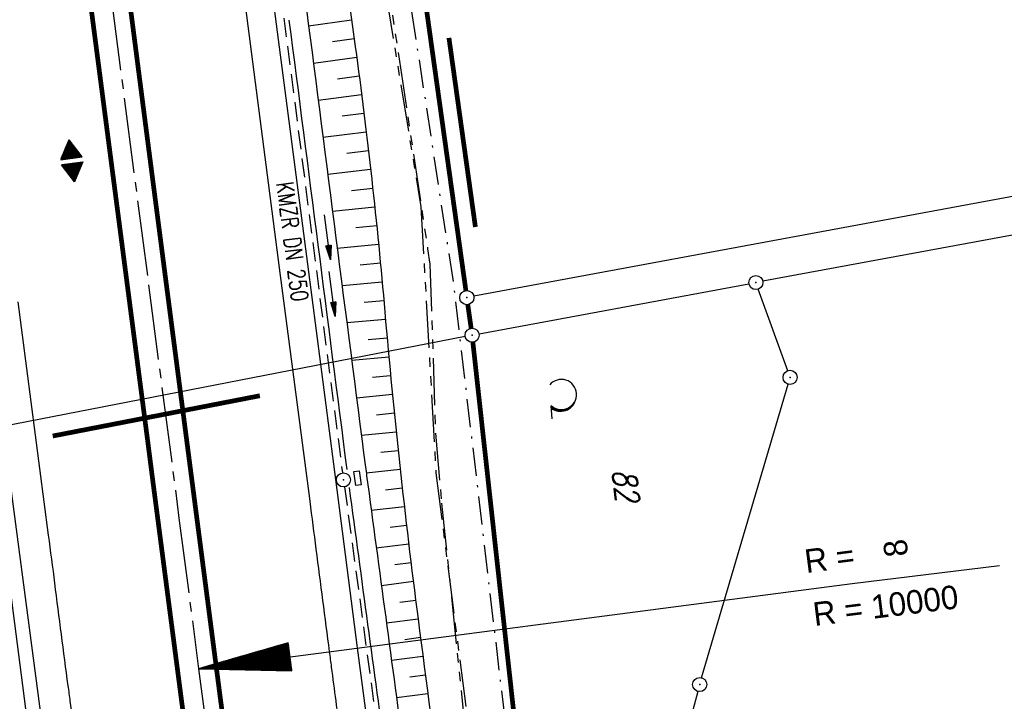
# Model space of a CAD drawing. Extents: x 446224 to 446791, y 446199 to 447379.
# Tile 47 of 113: x 446484 to 446588, y 446807 to 446879. Entities that reach past the tile are written whole.
import ezdxf
from ezdxf.enums import TextEntityAlignment as Align

# ---------------------------------------------------------------- set-up
doc = ezdxf.new("R2010")
doc.units = 0
doc.header["$LTSCALE"] = 2
doc.header["$MEASUREMENT"] = 0
for name, pattern in [('ACHSE', [5.5, 4, -0.5, 0.5, -0.5]), ('AUSGEZOGEN', [0]), ('BAB-FM2', [2.6, 1.5, -0.5, 0.1, -0.5]), ('GEMARKBAB', [3.7, 2, -0.5, 0.1, -0.5, 0.1, -0.5]), ('GESTRICH-X2', [1.5, 1, -0.5]), ('PHANTOMX2', [5, 2.5, -0.5, 0.5, -0.5, 0.5, -0.5])]:
    doc.linetypes.add(name, pattern=pattern)
doc.layers.get('0').update_dxf_attribs({"linetype": 'AUSGEZOGEN'})
for name, color, linetype in [('201-FLSTNR', 8, 'AUSGEZOGEN'), ('201-GEMARKGRZ', 7, 'GEMARKBAB'), ('201-GRENZL', 8, 'AUSGEZOGEN'), ('201-GRENZL-BAB', 7, 'AUSGEZOGEN'), ('201-GRENZP-BAB', 7, 'AUSGEZOGEN'), ('201GRENZP', 8, 'AUSGEZOGEN'), ('ACHSELEMENT', 1, 'AUSGEZOGEN'), ('ACHSETOP', 250, 'ACHSE'), ('BAB_FM', 5, 'BAB-FM2'), ('BOESCHG', 250, 'AUSGEZOGEN'), ('FBRTOP', 250, 'AUSGEZOGEN'), ('GEF', 1, 'AUSGEZOGEN'), ('KANAL', 7, 'GESTRICH-X2'), ('Lichtwellenleiter COLT', 46, 'PHANTOMX2'), ('Lichtwellenleiter GLH', 46, 'PHANTOMX2'), ('MULDE', 250, 'AUSGEZOGEN'), ('PFEIL', 7, 'CONTINUOUS'), ('PFEILTOP', 200, 'AUSGEZOGEN'), ('SCHSYMBOL', 200, 'AUSGEZOGEN'), ('TEXTO', 4, 'CONTINUOUS'), ('WALD', 8, 'AUSGEZOGEN')]:
    doc.layers.add(name, color=color, linetype=linetype)
doc.styles.add('ROMANS', font='romans.shx', dxfattribs={"width": 0.8})
doc.styles.add('UNIR-H', font='unir_h.shx', dxfattribs={"width": 0.8})

# ---------------------------------------------------------------- blocks, each defined once
blk = doc.blocks.new('*X37')
at = {"color": 0}
for p, q in [((770.41, 144.01), (770.76, 144.37)), ((770.42, 144.09), (770.75, 144.43)), ((770.43, 144.18), (770.74, 144.49)), ((770.45, 144.26), (770.73, 144.55)), ((770.46, 144.34), (770.72, 144.61)), ((770.47, 144.43), (770.72, 144.67)), ((770.48, 144.51), (770.71, 144.73)), ((770.5, 144.6), (770.7, 144.8)), ((770.51, 144.68), (770.69, 144.86)), ((770.52, 144.76), (770.68, 144.92)), ((770.53, 144.85), (770.67, 144.98)), ((770.55, 144.93), (770.66, 145.04)), ((770.56, 145.01), (770.65, 145.1)), ((770.57, 145.1), (770.64, 145.16)), ((770.59, 145.18), (770.63, 145.22)), ((770.6, 145.26), (770.62, 145.29)), ((770.19, 142.59), (770.92, 143.32)), ((770.2, 142.67), (770.91, 143.38)), ((770.22, 142.76), (770.9, 143.45)), ((770.23, 142.84), (770.89, 143.51)), ((770.24, 142.93), (770.88, 143.57)), ((770.25, 143.01), (770.88, 143.63)), ((770.27, 143.09), (770.87, 143.69)), ((770.28, 143.18), (770.86, 143.75)), ((770.29, 143.26), (770.85, 143.81)), ((770.3, 143.34), (770.84, 143.88)), ((770.32, 143.43), (770.83, 143.94)), ((770.33, 143.51), (770.82, 144)), ((770.34, 143.59), (770.81, 144.06)), ((770.36, 143.68), (770.8, 144.12)), ((770.37, 143.76), (770.79, 144.18)), ((770.38, 143.84), (770.78, 144.24)), ((770.39, 143.93), (770.77, 144.3)), ((769.96, 141.09), (771.09, 142.22)), ((769.97, 141.17), (771.08, 142.28)), ((769.99, 141.26), (771.07, 142.34)), ((770, 141.34), (771.06, 142.4)), ((770.01, 141.42), (771.05, 142.47)), ((770.02, 141.51), (771.04, 142.53)), ((770.04, 141.59), (771.03, 142.59)), ((770.05, 141.67), (771.03, 142.65)), ((770.06, 141.76), (771.02, 142.71)), ((770.07, 141.84), (771.01, 142.77)), ((770.09, 141.92), (771, 142.83)), ((770.1, 142.01), (770.99, 142.89)), ((770.11, 142.09), (770.98, 142.96)), ((770.13, 142.17), (770.97, 143.02)), ((770.14, 142.26), (770.96, 143.08)), ((770.15, 142.34), (770.95, 143.14)), ((770.16, 142.42), (770.94, 143.2)), ((770.18, 142.51), (770.93, 143.26)), ((769.74, 139.67), (771.25, 141.18)), ((769.76, 139.75), (771.24, 141.24)), ((769.77, 139.84), (771.23, 141.3)), ((769.78, 139.92), (771.22, 141.36)), ((769.79, 140), (771.21, 141.42)), ((769.81, 140.09), (771.2, 141.48)), ((769.82, 140.17), (771.19, 141.55)), ((769.83, 140.25), (771.18, 141.61)), ((769.84, 140.34), (771.18, 141.67)), ((769.86, 140.42), (771.17, 141.73)), ((769.87, 140.5), (771.16, 141.79)), ((769.88, 140.59), (771.15, 141.85)), ((769.9, 140.67), (771.14, 141.91)), ((769.91, 140.75), (771.13, 141.97)), ((769.92, 140.84), (771.12, 142.04)), ((769.93, 140.92), (771.11, 142.1)), ((769.95, 141.01), (771.1, 142.16)), ((769.53, 138.25), (771.41, 140.13)), ((769.54, 138.33), (771.4, 140.2)), ((769.55, 138.42), (771.39, 140.26)), ((769.56, 138.5), (771.38, 140.32)), ((769.58, 138.58), (771.37, 140.38)), ((769.59, 138.67), (771.36, 140.44)), ((769.6, 138.75), (771.35, 140.5)), ((769.61, 138.83), (771.34, 140.56)), ((769.63, 138.92), (771.34, 140.63)), ((769.64, 139), (771.33, 140.69)), ((769.65, 139.08), (771.32, 140.75)), ((769.67, 139.17), (771.31, 140.81)), ((769.68, 139.25), (771.3, 140.87)), ((769.69, 139.34), (771.29, 140.93)), ((769.7, 139.42), (771.28, 140.99)), ((769.72, 139.5), (771.27, 141.05)), ((769.73, 139.59), (771.26, 141.12)), ((769.31, 136.83), (771.57, 139.09)), ((769.32, 136.91), (771.56, 139.15)), ((769.33, 137), (771.55, 139.21)), ((769.35, 137.08), (771.54, 139.28)), ((769.36, 137.16), (771.53, 139.34)), ((769.37, 137.25), (771.52, 139.4)), ((769.38, 137.33), (771.51, 139.46)), ((769.4, 137.42), (771.5, 139.52)), ((769.41, 137.5), (771.49, 139.58)), ((769.42, 137.58), (771.49, 139.64)), ((769.44, 137.67), (771.48, 139.71)), ((769.45, 137.75), (771.47, 139.77)), ((769.46, 137.83), (771.46, 139.83)), ((769.47, 137.92), (771.45, 139.89)), ((769.49, 138), (771.44, 139.95)), ((769.5, 138.08), (771.43, 140.01)), ((769.51, 138.17), (771.42, 140.07)), ((769.12, 135.58), (771.71, 138.17)), ((769.13, 135.66), (771.7, 138.23)), ((769.14, 135.75), (771.69, 138.29)), ((769.15, 135.83), (771.68, 138.36)), ((769.16, 135.55), (771.72, 138.11)), ((769.17, 135.91), (771.67, 138.42)), ((769.18, 136), (771.66, 138.48)), ((769.19, 136.08), (771.65, 138.54)), ((769.21, 136.16), (771.64, 138.6)), ((769.22, 136.25), (771.64, 138.66)), ((769.23, 136.33), (771.63, 138.72)), ((769.23, 135.55), (771.73, 138.05)), ((769.24, 136.41), (771.62, 138.79)), ((769.26, 136.5), (771.61, 138.85)), ((769.27, 136.58), (771.6, 138.91)), ((769.28, 136.66), (771.59, 138.97)), ((769.3, 136.75), (771.58, 139.03)), ((769.3, 135.55), (771.74, 137.99)), ((769.37, 135.55), (771.75, 137.93)), ((769.44, 135.55), (771.76, 137.87)), ((769.51, 135.55), (771.77, 137.8)), ((769.58, 135.55), (771.78, 137.74)), ((769.65, 135.55), (771.79, 137.68)), ((769.72, 135.55), (771.79, 137.62)), ((769.79, 135.55), (771.8, 137.56)), ((769.86, 135.55), (771.81, 137.5)), ((769.94, 135.55), (771.82, 137.44)), ((770.01, 135.55), (771.83, 137.38)), ((770.08, 135.55), (771.84, 137.31)), ((770.15, 135.55), (771.85, 137.25)), ((770.22, 135.55), (771.86, 137.19)), ((770.29, 135.55), (771.87, 137.13)), ((770.36, 135.55), (771.88, 137.07)), ((770.43, 135.55), (771.89, 137.01)), ((770.5, 135.55), (771.9, 136.95)), ((770.57, 135.55), (771.91, 136.88)), ((770.64, 135.55), (771.92, 136.82)), ((770.71, 135.55), (771.93, 136.76)), ((770.78, 135.55), (771.94, 136.7)), ((770.85, 135.55), (771.95, 136.64)), ((770.93, 135.55), (771.95, 136.58)), ((771, 135.55), (771.96, 136.52)), ((771.07, 135.55), (771.97, 136.46)), ((771.14, 135.55), (771.98, 136.39)), ((771.21, 135.55), (771.99, 136.33)), ((771.28, 135.55), (772, 136.27)), ((771.35, 135.55), (772.01, 136.21)), ((771.42, 135.55), (772.02, 136.15)), ((771.49, 135.55), (772.03, 136.09)), ((771.56, 135.55), (772.04, 136.03)), ((771.63, 135.55), (772.05, 135.96)), ((771.7, 135.55), (772.06, 135.9)), ((771.77, 135.55), (772.07, 135.84)), ((771.84, 135.55), (772.08, 135.78)), ((771.92, 135.55), (772.09, 135.72)), ((771.99, 135.55), (772.1, 135.66)), ((772.06, 135.55), (772.1, 135.6))]:
    blk.add_line(p, q, dxfattribs=at)
blk = doc.blocks.new('ELPFEIL')
for p, q in [((0, 0), (-1.5, -9.8)), ((0, 0), (0, -70)), ((1.5, -9.8), (0, 0)), ((-1.5, -9.8), (1.5, -9.8))]:
    blk.add_line(p, q)
blk.add_blockref('*X37', (-770.612, -145.349))
blk = doc.blocks.new('GST')
at = {"color": 0}
blk.add_circle((0, 0), 0.75, dxfattribs=at)
blk.add_point((0, 0), dxfattribs=at)
blk = doc.blocks.new('13')
blk.add_lwpolyline([(0.76, 1.22), (-0.75, 1.22), (-0.75, 1.8), (0.76, 1.8)], close=True)
at = {"rotation": 180}
blk.add_blockref('GST', (0, 0), dxfattribs=at)
blk = doc.blocks.new('*X31')
at = {"color": 0}
for p, q in [((377.107, 180.991), (378.197, 182.081)), ((377.112, 181.023), (378.187, 182.097)), ((377.116, 180.991), (378.2, 182.075)), ((377.124, 181.044), (378.184, 182.103)), ((377.125, 180.991), (378.203, 182.069)), ((377.133, 180.991), (378.206, 182.064)), ((377.136, 181.065), (378.181, 182.109)), ((377.142, 180.991), (378.21, 182.058)), ((377.148, 181.085), (378.177, 182.114)), ((377.151, 180.991), (378.213, 182.053)), ((377.16, 180.991), (378.216, 182.047)), ((377.161, 181.106), (378.174, 182.12)), ((377.169, 180.991), (378.219, 182.041)), ((377.173, 181.127), (378.171, 182.125)), ((377.178, 180.991), (378.223, 182.036)), ((377.185, 181.148), (378.168, 182.131)), ((377.186, 180.991), (378.226, 182.03)), ((377.195, 180.991), (378.229, 182.025)), ((377.197, 181.169), (378.164, 182.137)), ((377.204, 180.991), (378.232, 182.019)), ((377.209, 181.19), (378.161, 182.142)), ((377.213, 180.991), (378.236, 182.013)), ((377.221, 181.211), (378.158, 182.148)), ((377.222, 180.991), (378.239, 182.008)), ((377.231, 180.991), (378.242, 182.002)), ((377.233, 181.232), (378.155, 182.153)), ((377.239, 180.991), (378.245, 181.997)), ((377.245, 181.253), (378.151, 182.159)), ((377.248, 180.991), (378.248, 181.991)), ((377.257, 181.274), (378.148, 182.165)), ((377.257, 180.991), (378.252, 181.985)), ((377.266, 180.991), (378.255, 181.98)), ((377.269, 181.295), (378.145, 182.17)), ((377.275, 180.991), (378.258, 181.974)), ((377.281, 181.316), (378.142, 182.176)), ((377.284, 180.991), (378.261, 181.969)), ((377.292, 180.991), (378.265, 181.963)), ((377.293, 181.336), (378.138, 182.181)), ((377.301, 180.991), (378.268, 181.957)), ((377.305, 181.357), (378.135, 182.187)), ((377.31, 180.991), (378.271, 181.952)), ((377.318, 181.378), (378.132, 182.193)), ((377.319, 180.991), (378.274, 181.946)), ((377.328, 180.991), (378.278, 181.941)), ((377.33, 181.399), (378.129, 182.198)), ((377.337, 180.991), (378.281, 181.935)), ((377.342, 181.42), (378.126, 182.204)), ((377.346, 180.991), (378.284, 181.929)), ((377.354, 181.441), (378.122, 182.209)), ((377.354, 180.991), (378.287, 181.924)), ((377.363, 180.991), (378.291, 181.918)), ((377.366, 181.462), (378.119, 182.215)), ((377.372, 180.991), (378.294, 181.913)), ((377.378, 181.483), (378.116, 182.221)), ((377.381, 180.991), (378.297, 181.907)), ((377.39, 181.504), (378.113, 182.226)), ((377.39, 180.991), (378.3, 181.901)), ((377.399, 180.991), (378.303, 181.896)), ((377.402, 181.525), (378.109, 182.232)), ((377.407, 180.991), (378.307, 181.89)), ((377.414, 181.546), (378.106, 182.238)), ((377.416, 180.991), (378.31, 181.884)), ((377.425, 180.991), (378.313, 181.879)), ((377.426, 181.566), (378.103, 182.243)), ((377.434, 180.991), (378.316, 181.873)), ((377.438, 181.587), (378.1, 182.249)), ((377.443, 180.991), (378.32, 181.868)), ((377.45, 181.608), (378.096, 182.254)), ((377.452, 180.991), (378.323, 181.862)), ((377.46, 180.991), (378.326, 181.856)), ((377.462, 181.629), (378.093, 182.26)), ((377.469, 180.991), (378.329, 181.851)), ((377.474, 181.65), (378.09, 182.266)), ((377.478, 180.991), (378.333, 181.845)), ((377.487, 181.671), (378.087, 182.271)), ((377.487, 180.991), (378.336, 181.84)), ((377.496, 180.991), (378.339, 181.834)), ((377.499, 181.692), (378.083, 182.277)), ((377.505, 180.991), (378.342, 181.828)), ((377.511, 181.713), (378.08, 182.282)), ((377.513, 180.991), (378.346, 181.823)), ((377.522, 180.991), (378.349, 181.817)), ((377.523, 181.734), (378.077, 182.288)), ((377.531, 180.991), (378.352, 181.812)), ((377.535, 181.755), (378.074, 182.294)), ((377.547, 181.776), (378.071, 182.299)), ((377.559, 181.796), (378.067, 182.305)), ((377.571, 181.817), (378.064, 182.31)), ((377.583, 181.838), (378.061, 182.316)), ((377.595, 181.859), (378.058, 182.322)), ((377.607, 181.88), (378.054, 182.327)), ((377.619, 181.901), (378.051, 182.333)), ((377.631, 181.922), (378.048, 182.338)), ((377.644, 181.943), (378.045, 182.344)), ((377.656, 181.964), (378.041, 182.35)), ((377.668, 181.985), (378.038, 182.355)), ((377.68, 182.006), (378.035, 182.361)), ((377.692, 182.027), (378.032, 182.366)), ((377.704, 182.047), (378.028, 182.372)), ((377.716, 182.068), (378.025, 182.378)), ((377.728, 182.089), (378.022, 182.383)), ((377.74, 182.11), (378.019, 182.389)), ((377.752, 182.131), (378.016, 182.394)), ((377.764, 182.152), (378.012, 182.4)), ((377.776, 182.173), (378.009, 182.406)), ((377.788, 182.194), (378.006, 182.411)), ((377.8, 182.215), (378.003, 182.417)), ((377.813, 182.236), (377.999, 182.422)), ((377.825, 182.257), (377.996, 182.428)), ((377.837, 182.277), (377.993, 182.434)), ((377.849, 182.298), (377.99, 182.439)), ((377.861, 182.319), (377.986, 182.445)), ((377.873, 182.34), (377.983, 182.45)), ((377.885, 182.361), (377.98, 182.456)), ((377.897, 182.382), (377.977, 182.462)), ((377.909, 182.403), (377.973, 182.467)), ((377.921, 182.424), (377.97, 182.473)), ((377.933, 182.445), (377.967, 182.478)), ((377.945, 182.466), (377.964, 182.484)), ((377.54, 180.991), (378.355, 181.806)), ((377.549, 180.991), (378.358, 181.8)), ((377.558, 180.991), (378.362, 181.795)), ((377.566, 180.991), (378.365, 181.789)), ((377.575, 180.991), (378.368, 181.784)), ((377.584, 180.991), (378.371, 181.778)), ((377.593, 180.991), (378.375, 181.772)), ((377.602, 180.991), (378.378, 181.767)), ((377.611, 180.991), (378.381, 181.761)), ((377.62, 180.991), (378.384, 181.756)), ((377.628, 180.991), (378.388, 181.75)), ((377.637, 180.991), (378.391, 181.744)), ((377.646, 180.991), (378.394, 181.739)), ((377.655, 180.991), (378.397, 181.733)), ((377.664, 180.991), (378.401, 181.728)), ((377.673, 180.991), (378.404, 181.722)), ((377.681, 180.991), (378.407, 181.716)), ((377.69, 180.991), (378.41, 181.711)), ((377.699, 180.991), (378.413, 181.705)), ((377.708, 180.991), (378.417, 181.7)), ((377.717, 180.991), (378.42, 181.694)), ((377.726, 180.991), (378.423, 181.688)), ((377.734, 180.991), (378.426, 181.683)), ((377.743, 180.991), (378.43, 181.677)), ((377.752, 180.991), (378.433, 181.672)), ((377.761, 180.991), (378.436, 181.666)), ((377.77, 180.991), (378.439, 181.66)), ((377.779, 180.991), (378.443, 181.655)), ((377.787, 180.991), (378.446, 181.649)), ((377.796, 180.991), (378.449, 181.644)), ((377.805, 180.991), (378.452, 181.638)), ((377.814, 180.991), (378.456, 181.632)), ((377.823, 180.991), (378.459, 181.627)), ((377.832, 180.991), (378.462, 181.621)), ((377.84, 180.991), (378.465, 181.616)), ((377.849, 180.991), (378.468, 181.61)), ((377.858, 180.991), (378.472, 181.604)), ((377.867, 180.991), (378.475, 181.599)), ((377.876, 180.991), (378.478, 181.593)), ((377.885, 180.991), (378.481, 181.588)), ((377.894, 180.991), (378.485, 181.582)), ((377.902, 180.991), (378.488, 181.576)), ((377.911, 180.991), (378.491, 181.571)), ((377.92, 180.991), (378.494, 181.565)), ((377.929, 180.991), (378.498, 181.559)), ((377.938, 180.991), (378.501, 181.554)), ((377.947, 180.991), (378.504, 181.548)), ((377.955, 180.991), (378.507, 181.543)), ((377.964, 180.991), (378.511, 181.537)), ((377.973, 180.991), (378.514, 181.531)), ((377.982, 180.991), (378.517, 181.526)), ((377.991, 180.991), (378.52, 181.52)), ((378, 180.991), (378.523, 181.515)), ((378.008, 180.991), (378.527, 181.509)), ((378.017, 180.991), (378.53, 181.503)), ((378.026, 180.991), (378.533, 181.498)), ((378.035, 180.991), (378.536, 181.492)), ((378.044, 180.991), (378.54, 181.487)), ((378.053, 180.991), (378.543, 181.481)), ((378.061, 180.991), (378.546, 181.475)), ((378.07, 180.991), (378.549, 181.47)), ((378.079, 180.991), (378.553, 181.464)), ((378.088, 180.991), (378.556, 181.459)), ((378.097, 180.991), (378.559, 181.453)), ((378.106, 180.991), (378.562, 181.447)), ((378.114, 180.991), (378.565, 181.442)), ((378.123, 180.991), (378.569, 181.436)), ((378.132, 180.991), (378.572, 181.431)), ((378.141, 180.991), (378.575, 181.425)), ((378.15, 180.991), (378.578, 181.419)), ((378.159, 180.991), (378.582, 181.414)), ((378.168, 180.991), (378.585, 181.408)), ((378.176, 180.991), (378.588, 181.403)), ((378.185, 180.991), (378.591, 181.397)), ((378.194, 180.991), (378.595, 181.391)), ((378.203, 180.991), (378.598, 181.386)), ((378.212, 180.991), (378.601, 181.38)), ((378.221, 180.991), (378.604, 181.375)), ((378.229, 180.991), (378.608, 181.369)), ((378.238, 180.991), (378.611, 181.363)), ((378.247, 180.991), (378.614, 181.358)), ((378.256, 180.991), (378.617, 181.352)), ((378.265, 180.991), (378.62, 181.347)), ((378.274, 180.991), (378.624, 181.341)), ((378.282, 180.991), (378.627, 181.335)), ((378.291, 180.991), (378.63, 181.33)), ((378.3, 180.991), (378.633, 181.324)), ((378.309, 180.991), (378.637, 181.319)), ((378.318, 180.991), (378.64, 181.313)), ((378.327, 180.991), (378.643, 181.307)), ((378.335, 180.991), (378.646, 181.302)), ((378.344, 180.991), (378.65, 181.296)), ((378.353, 180.991), (378.653, 181.291)), ((378.362, 180.991), (378.656, 181.285)), ((378.371, 180.991), (378.659, 181.279)), ((378.38, 180.991), (378.663, 181.274)), ((378.388, 180.991), (378.666, 181.268)), ((378.397, 180.991), (378.669, 181.262)), ((378.406, 180.991), (378.672, 181.257)), ((378.415, 180.991), (378.675, 181.251)), ((378.424, 180.991), (378.679, 181.246)), ((378.433, 180.991), (378.682, 181.24)), ((378.442, 180.991), (378.685, 181.234)), ((378.45, 180.991), (378.688, 181.229)), ((378.459, 180.991), (378.692, 181.223)), ((378.468, 180.991), (378.695, 181.218)), ((378.477, 180.991), (378.698, 181.212)), ((378.486, 180.991), (378.701, 181.206)), ((378.495, 180.991), (378.705, 181.201)), ((378.503, 180.991), (378.708, 181.195)), ((378.512, 180.991), (378.711, 181.19)), ((378.521, 180.991), (378.714, 181.184)), ((378.53, 180.991), (378.718, 181.178)), ((378.539, 180.991), (378.721, 181.173)), ((378.548, 180.991), (378.724, 181.167)), ((378.556, 180.991), (378.727, 181.162)), ((378.565, 180.991), (378.73, 181.156)), ((378.574, 180.991), (378.734, 181.15)), ((378.583, 180.991), (378.737, 181.145)), ((378.592, 180.991), (378.74, 181.139)), ((378.601, 180.991), (378.743, 181.134)), ((378.609, 180.991), (378.747, 181.128)), ((378.618, 180.991), (378.75, 181.122)), ((378.627, 180.991), (378.753, 181.117)), ((378.636, 180.991), (378.756, 181.111)), ((378.645, 180.991), (378.76, 181.106)), ((378.654, 180.991), (378.763, 181.1)), ((378.662, 180.991), (378.766, 181.094)), ((378.671, 180.991), (378.769, 181.089)), ((378.68, 180.991), (378.773, 181.083)), ((378.689, 180.991), (378.776, 181.078)), ((378.698, 180.991), (378.779, 181.072)), ((378.707, 180.991), (378.782, 181.066)), ((378.716, 180.991), (378.785, 181.061)), ((378.724, 180.991), (378.789, 181.055)), ((378.733, 180.991), (378.792, 181.05)), ((378.742, 180.991), (378.795, 181.044)), ((378.751, 180.991), (378.798, 181.038)), ((378.76, 180.991), (378.802, 181.033)), ((378.769, 180.991), (378.805, 181.027)), ((378.777, 180.991), (378.808, 181.022)), ((378.786, 180.991), (378.811, 181.016)), ((377.099, 180.568), (377.108, 180.577)), ((377.102, 180.562), (377.117, 180.577)), ((377.106, 180.556), (377.126, 180.577)), ((377.109, 180.551), (377.135, 180.577)), ((377.112, 180.545), (377.144, 180.577)), ((377.115, 180.54), (377.153, 180.577)), ((377.119, 180.534), (377.161, 180.577)), ((377.122, 180.528), (377.17, 180.577)), ((377.125, 180.523), (377.179, 180.577)), ((377.128, 180.517), (377.188, 180.577)), ((377.131, 180.512), (377.197, 180.577)), ((377.135, 180.506), (377.206, 180.577)), ((377.138, 180.5), (377.214, 180.577)), ((377.141, 180.495), (377.223, 180.577)), ((377.144, 180.489), (377.232, 180.577)), ((377.148, 180.484), (377.241, 180.577)), ((377.151, 180.478), (377.25, 180.577)), ((377.154, 180.472), (377.259, 180.577)), ((377.157, 180.467), (377.267, 180.577)), ((377.161, 180.461), (377.276, 180.577)), ((377.164, 180.456), (377.285, 180.577)), ((377.167, 180.45), (377.294, 180.577)), ((377.17, 180.444), (377.303, 180.577)), ((377.174, 180.439), (377.312, 180.577)), ((377.177, 180.433), (377.32, 180.577)), ((377.18, 180.428), (377.329, 180.577)), ((377.183, 180.422), (377.338, 180.577)), ((377.186, 180.416), (377.347, 180.577)), ((377.19, 180.411), (377.356, 180.577)), ((377.193, 180.405), (377.365, 180.577)), ((377.196, 180.4), (377.373, 180.577)), ((377.199, 180.394), (377.382, 180.577)), ((377.203, 180.388), (377.391, 180.577)), ((377.206, 180.383), (377.4, 180.577)), ((377.209, 180.377), (377.409, 180.577)), ((377.212, 180.372), (377.418, 180.577)), ((377.216, 180.366), (377.427, 180.577)), ((377.219, 180.36), (377.435, 180.577)), ((377.222, 180.355), (377.444, 180.577)), ((377.225, 180.349), (377.453, 180.577)), ((377.229, 180.344), (377.462, 180.577)), ((377.232, 180.338), (377.471, 180.577)), ((377.235, 180.332), (377.48, 180.577)), ((377.238, 180.327), (377.488, 180.577)), ((377.241, 180.321), (377.497, 180.577)), ((377.245, 180.315), (377.506, 180.577)), ((377.248, 180.31), (377.515, 180.577)), ((377.251, 180.304), (377.524, 180.577)), ((377.254, 180.299), (377.533, 180.577)), ((377.258, 180.293), (377.541, 180.577)), ((377.261, 180.287), (377.55, 180.577)), ((377.264, 180.282), (377.559, 180.577)), ((377.267, 180.276), (377.568, 180.577)), ((377.271, 180.271), (377.577, 180.577)), ((377.274, 180.265), (377.586, 180.577)), ((377.277, 180.259), (377.594, 180.577)), ((377.28, 180.254), (377.603, 180.577)), ((377.284, 180.248), (377.612, 180.577)), ((377.287, 180.243), (377.621, 180.577)), ((377.29, 180.237), (377.63, 180.577)), ((377.293, 180.231), (377.639, 180.577)), ((377.296, 180.226), (377.647, 180.577)), ((377.3, 180.22), (377.656, 180.577)), ((377.303, 180.215), (377.665, 180.577)), ((377.306, 180.209), (377.674, 180.577)), ((377.309, 180.203), (377.683, 180.577)), ((377.313, 180.198), (377.692, 180.577)), ((377.316, 180.192), (377.701, 180.577)), ((377.319, 180.187), (377.709, 180.577)), ((377.322, 180.181), (377.718, 180.577)), ((377.326, 180.175), (377.727, 180.577)), ((377.329, 180.17), (377.736, 180.577)), ((377.332, 180.164), (377.745, 180.577)), ((377.335, 180.159), (377.754, 180.577)), ((377.339, 180.153), (377.762, 180.577)), ((377.342, 180.147), (377.771, 180.577)), ((377.345, 180.142), (377.78, 180.577)), ((377.348, 180.136), (377.789, 180.577)), ((377.351, 180.131), (377.798, 180.577)), ((377.355, 180.125), (377.807, 180.577)), ((377.358, 180.119), (377.815, 180.577)), ((377.361, 180.114), (377.824, 180.577)), ((377.364, 180.108), (377.833, 180.577)), ((377.368, 180.103), (377.842, 180.577)), ((377.371, 180.097), (377.851, 180.577)), ((377.374, 180.091), (377.86, 180.577)), ((377.377, 180.086), (377.868, 180.577)), ((377.381, 180.08), (377.877, 180.577)), ((377.384, 180.075), (377.886, 180.577)), ((377.387, 180.069), (377.895, 180.577)), ((377.39, 180.063), (377.904, 180.577)), ((377.394, 180.058), (377.913, 180.577)), ((377.397, 180.052), (377.921, 180.577)), ((377.4, 180.047), (377.93, 180.577)), ((377.403, 180.041), (377.939, 180.577)), ((377.406, 180.035), (377.948, 180.577)), ((377.41, 180.03), (377.957, 180.577)), ((377.413, 180.024), (377.966, 180.577)), ((377.416, 180.018), (377.975, 180.577)), ((377.419, 180.013), (377.983, 180.577)), ((377.423, 180.007), (377.992, 180.577)), ((377.426, 180.002), (378.001, 180.577)), ((377.429, 179.996), (378.01, 180.577)), ((377.432, 179.99), (378.019, 180.577)), ((377.436, 179.985), (378.028, 180.577)), ((377.439, 179.979), (378.036, 180.577)), ((377.442, 179.974), (378.045, 180.577)), ((377.445, 179.968), (378.054, 180.577)), ((377.449, 179.962), (378.063, 180.577)), ((377.452, 179.957), (378.072, 180.577)), ((377.455, 179.951), (378.081, 180.577)), ((377.458, 179.946), (378.089, 180.577)), ((377.461, 179.94), (378.098, 180.577)), ((377.465, 179.934), (378.107, 180.577)), ((377.468, 179.929), (378.116, 180.577)), ((377.471, 179.923), (378.125, 180.577)), ((377.474, 179.918), (378.134, 180.577)), ((377.478, 179.912), (378.142, 180.577)), ((377.481, 179.906), (378.151, 180.577)), ((377.484, 179.901), (378.16, 180.577)), ((377.487, 179.895), (378.169, 180.577)), ((377.491, 179.89), (378.178, 180.577)), ((377.494, 179.884), (378.187, 180.577)), ((377.497, 179.878), (378.196, 180.577)), ((377.5, 179.873), (378.204, 180.577)), ((377.504, 179.867), (378.213, 180.577)), ((377.507, 179.862), (378.222, 180.577)), ((377.51, 179.856), (378.231, 180.577)), ((377.513, 179.85), (378.24, 180.577)), ((377.516, 179.845), (378.249, 180.577)), ((377.52, 179.839), (378.257, 180.577)), ((377.523, 179.834), (378.266, 180.577)), ((377.526, 179.828), (378.275, 180.577)), ((377.529, 179.822), (378.284, 180.577)), ((377.533, 179.817), (378.293, 180.577)), ((377.536, 179.811), (378.302, 180.577)), ((377.539, 179.806), (378.31, 180.577)), ((377.542, 179.8), (378.319, 180.577)), ((377.546, 179.794), (378.328, 180.577)), ((377.549, 179.789), (378.337, 180.577)), ((377.552, 179.783), (378.346, 180.577)), ((377.555, 179.778), (378.355, 180.577)), ((377.559, 179.772), (378.363, 180.577)), ((377.562, 179.766), (378.372, 180.577)), ((377.565, 179.761), (378.381, 180.577)), ((377.568, 179.755), (378.39, 180.577)), ((377.571, 179.75), (378.399, 180.577)), ((377.575, 179.744), (378.408, 180.577)), ((377.578, 179.738), (378.416, 180.577)), ((377.581, 179.733), (378.425, 180.577)), ((377.584, 179.727), (378.434, 180.577)), ((377.588, 179.722), (378.443, 180.577)), ((377.591, 179.716), (378.452, 180.577)), ((377.594, 179.71), (378.461, 180.577)), ((377.597, 179.705), (378.47, 180.577)), ((377.601, 179.699), (378.478, 180.577)), ((377.604, 179.693), (378.487, 180.577)), ((377.607, 179.688), (378.496, 180.577)), ((377.61, 179.682), (378.505, 180.577)), ((377.614, 179.677), (378.514, 180.577)), ((377.617, 179.671), (378.523, 180.577)), ((377.62, 179.665), (378.531, 180.577)), ((377.623, 179.66), (378.54, 180.577)), ((377.626, 179.654), (378.549, 180.577)), ((377.63, 179.649), (378.558, 180.577)), ((377.633, 179.643), (378.567, 180.577)), ((377.636, 179.637), (378.576, 180.577)), ((377.639, 179.632), (378.584, 180.577)), ((377.643, 179.626), (378.593, 180.577)), ((377.646, 179.621), (378.602, 180.577)), ((377.649, 179.615), (378.611, 180.577)), ((377.652, 179.609), (378.62, 180.577)), ((377.656, 179.604), (378.629, 180.577)), ((377.659, 179.598), (378.637, 180.577)), ((377.662, 179.593), (378.646, 180.577)), ((377.665, 179.587), (378.655, 180.577)), ((377.669, 179.581), (378.664, 180.577)), ((377.672, 179.576), (378.673, 180.577)), ((377.675, 179.57), (378.682, 180.577)), ((377.678, 179.565), (378.69, 180.577)), ((377.681, 179.559), (378.699, 180.577)), ((377.685, 179.553), (378.708, 180.577)), ((377.688, 179.548), (378.717, 180.577)), ((377.691, 179.542), (378.726, 180.577)), ((377.694, 179.537), (378.735, 180.577)), ((377.698, 179.531), (378.744, 180.577)), ((377.701, 179.525), (378.752, 180.577)), ((377.704, 179.52), (378.761, 180.577)), ((377.707, 179.514), (378.77, 180.577)), ((377.711, 179.509), (378.779, 180.577)), ((377.714, 179.503), (378.788, 180.577)), ((377.717, 179.497), (378.797, 180.577)), ((377.72, 179.492), (378.805, 180.577)), ((377.724, 179.486), (378.814, 180.577)), ((377.733, 179.469), (378.806, 180.542)), ((377.736, 179.464), (378.794, 180.521)), ((377.74, 179.458), (378.781, 180.5)), ((377.743, 179.453), (378.769, 180.479)), ((377.746, 179.447), (378.757, 180.458)), ((377.749, 179.441), (378.745, 180.437)), ((377.753, 179.436), (378.733, 180.416)), ((377.756, 179.43), (378.721, 180.395)), ((377.759, 179.425), (378.709, 180.374)), ((377.762, 179.419), (378.697, 180.353)), ((377.766, 179.413), (378.685, 180.333)), ((377.769, 179.408), (378.673, 180.312)), ((377.772, 179.402), (378.661, 180.291)), ((377.775, 179.396), (378.649, 180.27)), ((377.779, 179.391), (378.637, 180.249)), ((377.782, 179.385), (378.624, 180.228)), ((378.795, 180.991), (378.815, 181.01)), ((378.804, 180.991), (378.818, 181.005)), ((378.813, 180.991), (378.821, 180.999)), ((377.785, 179.38), (378.612, 180.207)), ((377.788, 179.374), (378.6, 180.186)), ((377.791, 179.368), (378.588, 180.165)), ((377.795, 179.363), (378.576, 180.144)), ((377.798, 179.357), (378.564, 180.123)), ((377.801, 179.352), (378.552, 180.103)), ((377.804, 179.346), (378.54, 180.082)), ((377.808, 179.34), (378.528, 180.061)), ((377.811, 179.335), (378.516, 180.04)), ((377.814, 179.329), (378.504, 180.019)), ((377.817, 179.324), (378.492, 179.998)), ((377.821, 179.318), (378.48, 179.977)), ((377.824, 179.312), (378.468, 179.956)), ((377.827, 179.307), (378.455, 179.935)), ((377.83, 179.301), (378.443, 179.914)), ((377.834, 179.296), (378.431, 179.893)), ((377.837, 179.29), (378.419, 179.872)), ((377.84, 179.284), (378.407, 179.852)), ((377.843, 179.279), (378.395, 179.831)), ((377.846, 179.273), (378.383, 179.81)), ((377.85, 179.268), (378.371, 179.789)), ((377.853, 179.262), (378.359, 179.768)), ((377.856, 179.256), (378.347, 179.747)), ((377.859, 179.251), (378.335, 179.726)), ((377.863, 179.245), (378.323, 179.705)), ((377.866, 179.24), (378.311, 179.684)), ((377.869, 179.234), (378.298, 179.663)), ((377.872, 179.228), (378.286, 179.642)), ((377.876, 179.223), (378.274, 179.622)), ((377.879, 179.217), (378.262, 179.601)), ((377.882, 179.212), (378.25, 179.58)), ((377.885, 179.206), (378.238, 179.559)), ((377.889, 179.2), (378.226, 179.538)), ((377.892, 179.195), (378.214, 179.517)), ((377.895, 179.189), (378.202, 179.496)), ((377.898, 179.184), (378.19, 179.475)), ((377.901, 179.178), (378.178, 179.454)), ((377.905, 179.172), (378.166, 179.433)), ((377.908, 179.167), (378.154, 179.412)), ((377.911, 179.161), (378.142, 179.391)), ((377.914, 179.156), (378.129, 179.371)), ((377.918, 179.15), (378.117, 179.35)), ((377.921, 179.144), (378.105, 179.329)), ((377.924, 179.139), (378.093, 179.308)), ((377.927, 179.133), (378.081, 179.287)), ((377.931, 179.128), (378.069, 179.266)), ((377.934, 179.122), (378.057, 179.245)), ((377.937, 179.116), (378.045, 179.224)), ((377.94, 179.111), (378.033, 179.203)), ((377.944, 179.105), (378.021, 179.182)), ((377.947, 179.1), (378.009, 179.161)), ((377.95, 179.094), (377.997, 179.141)), ((377.953, 179.088), (377.985, 179.12)), ((377.956, 179.083), (377.972, 179.099))]:
    blk.add_line(p, q, dxfattribs=at)
blk = doc.blocks.new('HOCHP')
for points in [[(-0.01, 2.24), (-1.15, 0.27), (1.12, 0.27)], [(-0.01, -2.24), (-1.15, -0.27), (1.12, -0.27)]]:
    blk.add_lwpolyline(points, close=True)
at = {"xscale": 1.311372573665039, "yscale": 1.311372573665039, "zscale": 1.311372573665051}
blk.add_blockref('*X31', (-495.66, -237.08), dxfattribs=at)
blk = doc.blocks.new('PFEIL2')
at = {"color": 0}
for p, q in [((0.88, 0), (-2.4, -0.01)), ((0.88, -0.27), (0.88, 0.28)), ((0.88, 0.28), (2.43, 0.01)), ((0.91, 0.27), (0.88, 0.26)), ((0.97, 0.26), (0.88, 0.25)), ((1.02, 0.25), (0.88, 0.23)), ((1.07, 0.24), (0.88, 0.21)), ((1.13, 0.23), (0.88, 0.19)), ((1.18, 0.22), (0.88, 0.17)), ((1.24, 0.21), (0.88, 0.15)), ((1.29, 0.21), (0.88, 0.14)), ((1.34, 0.2), (0.88, 0.12)), ((1.4, 0.19), (0.88, 0.1)), ((1.45, 0.18), (0.88, 0.08)), ((1.51, 0.17), (0.88, 0.06)), ((1.56, 0.16), (0.88, 0.04)), ((1.61, 0.15), (0.88, 0.02)), ((1.67, 0.14), (0.88, 0.01)), ((1.72, 0.13), (0.88, -0.01)), ((1.78, 0.12), (0.88, -0.03)), ((1.83, 0.11), (0.88, -0.05)), ((1.88, 0.1), (0.88, -0.07)), ((1.94, 0.09), (0.88, -0.09)), ((2.05, 0.08), (0.88, -0.12)), ((1.99, 0.08), (0.88, -0.11)), ((2.1, 0.07), (0.88, -0.14)), ((2.15, 0.06), (0.88, -0.16)), ((2.21, 0.05), (0.88, -0.18)), ((2.26, 0.04), (0.88, -0.2)), ((2.32, 0.03), (0.88, -0.22)), ((2.37, 0.02), (0.88, -0.23)), ((2.42, 0.01), (0.88, -0.25)), ((2.43, 0.01), (0.88, -0.27))]:
    blk.add_line(p, q, dxfattribs=at)
blk = doc.blocks.new('LW')
at = {"color": 0}
blk.add_line((1.18, 0), (2.58, 0), dxfattribs=at)
for centre, radius, start, end in [((0.07, 1.19), 1.6, 312.7202, 226.7249), ((0.17, 1.08), 1.68, 321.1992, 68.9844), ((0.08, 1.13), 1.67, 319.2916, 65.2101)]:
    blk.add_arc(centre, radius, start, end, dxfattribs=at)

msp = doc.modelspace()

# ---------------------------------------------------------------- linework, layer by layer
at = {"layer": '201-GEMARKGRZ', "const_width": 0.5, "flags": 128}
for points in [[(446529.28, 446877.23), (446532.09, 446857.14)], [(446509.2, 446839.22), (446487.2, 446834.94)]]:
    msp.add_lwpolyline(points, dxfattribs=at)
at = {"layer": '201-GRENZL'}
for p, q in [((446661.48, 446869.71), (446562.62, 446851.38)), ((446608.25, 446863.91), (446531.92, 446849.78)), ((446532.48, 446845.79), (446561.14, 446851.1)), ((446565.26, 446841.88), (446562.13, 446850.53)), ((446556.12, 446809.26), (446565.3, 446840.45)), ((446555.72, 446807.82), (446547.44, 446776.88))]:
    msp.add_line(p, q, dxfattribs=at)
at = {"layer": '201-GRENZL-BAB', "const_width": 0.5, "flags": 128}
for points in [[(446499.79, 447073.66), (446531.08, 446850.38)], [(446531.64, 446846.39), (446531.28, 446848.9)], [(446541.95, 446753.15), (446531.82, 446844.9)]]:
    msp.add_lwpolyline(points, dxfattribs=at)
at = {"layer": '201-GRENZL-BAB', "flags": 128}
msp.add_lwpolyline([(446531, 446845.51), (446481.91, 446835.95)], dxfattribs=at)
at = {"layer": 'ACHSELEMENT'}
msp.add_line((446572.1, 446819.27), (446587.76, 446821.18), dxfattribs=at)
at = {"layer": 'ACHSETOP'}
for p, q in [((446487.7, 446925.37), (446497.38, 446850.99)), ((446497.38, 446850.99), (446500.61, 446826.21)), ((446500.61, 446826.21), (446502.69, 446810.23)), ((446502.69, 446810.23), (446503.84, 446801.41))]:
    msp.add_line(p, q, dxfattribs=at)
at = {"layer": 'BAB_FM', "flags": 128}
msp.add_lwpolyline([(446480.79, 447302.55), (446478.15, 447289.43), (446476.49, 447271.89), (446476.53, 447247.9), (446484.51, 447175.57), (446483.9, 447156.33), (446485.1, 447147.91), (446492.37, 447098.44), (446506.72, 446999.46), (446514.63, 446950.07), (446522.15, 446900.63), (446529.74, 446851.2), (446535.6, 446801.53), (446540.64, 446745.55), (446545.8, 446702.01), (446555.7, 446623.64), (446560.33, 446603.07)], dxfattribs=at)
at = {"layer": 'BOESCHG'}
for p, q in [((446514.38, 446878.5), (446518.94, 446879.14)), ((446518.93, 446879.14), (446518.94, 446879.14)), ((446516.92, 446876.84), (446519.21, 446877.16)), ((446519.2, 446877.2), (446519.21, 446877.2)), ((446519.21, 446877.16), (446519.21, 446877.16)), ((446514.89, 446874.56), (446519.48, 446875.18)), ((446519.48, 446875.22), (446519.48, 446875.22)), ((446519.48, 446875.18), (446519.48, 446875.18)), ((446517.44, 446872.89), (446519.75, 446873.2)), ((446519.74, 446873.24), (446519.74, 446873.24)), ((446519.75, 446873.2), (446519.75, 446873.2)), ((446515.4, 446870.62), (446520, 446871.21)), ((446520, 446871.25), (446520, 446871.25)), ((446520, 446871.21), (446520, 446871.21)), ((446517.95, 446868.94), (446520.25, 446869.23)), ((446520.25, 446869.27), (446520.25, 446869.27)), ((446520.25, 446869.23), (446520.25, 446869.23)), ((446515.9, 446866.69), (446520.5, 446867.24)), ((446520.49, 446867.28), (446520.49, 446867.28)), ((446520.5, 446867.24), (446520.5, 446867.24)), ((446520.73, 446865.3), (446520.73, 446865.3)), ((446518.44, 446864.99), (446520.73, 446865.26)), ((446520.73, 446865.26), (446520.73, 446865.26)), ((446516.41, 446862.75), (446520.96, 446863.27)), ((446520.96, 446863.31), (446520.96, 446863.31)), ((446520.96, 446863.27), (446520.96, 446863.27)), ((446518.92, 446861.03), (446521.18, 446861.28)), ((446521.18, 446861.32), (446521.18, 446861.32)), ((446521.18, 446861.28), (446521.18, 446861.28)), ((446516.92, 446858.82), (446521.4, 446859.29)), ((446521.39, 446859.33), (446521.4, 446859.33)), ((446521.4, 446859.29), (446521.4, 446859.29)), ((446519.39, 446857.08), (446521.61, 446857.3)), ((446521.6, 446857.34), (446521.6, 446857.35)), ((446521.61, 446857.3), (446521.61, 446857.3)), ((446517.42, 446854.88), (446521.81, 446855.31)), ((446521.8, 446855.36), (446521.8, 446855.36)), ((446521.81, 446855.31), (446521.81, 446855.31)), ((446519.84, 446853.12), (446522, 446853.32)), ((446522, 446853.36), (446522, 446853.36)), ((446522, 446853.32), (446522, 446853.32)), ((446517.93, 446850.94), (446522.19, 446851.33)), ((446522.18, 446851.37), (446522.19, 446851.37)), ((446522.19, 446851.33), (446522.19, 446851.33)), ((446520.28, 446849.16), (446522.37, 446849.34)), ((446522.36, 446849.38), (446522.37, 446849.38)), ((446522.37, 446849.34), (446522.37, 446849.34)), ((446518.44, 446846.99), (446522.54, 446847.35)), ((446522.54, 446847.39), (446522.54, 446847.39)), ((446522.54, 446847.35), (446522.54, 446847.35)), ((446520.71, 446845.18), (446522.72, 446845.36)), ((446522.71, 446845.4), (446522.72, 446845.4)), ((446522.72, 446845.36), (446522.72, 446845.36)), ((446518.95, 446843), (446522.9, 446843.36)), ((446522.9, 446843.41), (446522.9, 446843.41)), ((446522.9, 446843.36), (446522.9, 446843.36)), ((446521.15, 446841.19), (446523.09, 446841.37)), ((446523.08, 446841.41), (446523.08, 446841.41)), ((446523.09, 446841.37), (446523.09, 446841.37)), ((446519.47, 446839.01), (446523.28, 446839.38)), ((446523.28, 446839.42), (446523.28, 446839.42)), ((446523.28, 446839.38), (446523.28, 446839.38)), ((446521.6, 446837.2), (446523.48, 446837.39)), ((446523.47, 446837.43), (446523.47, 446837.43)), ((446523.48, 446837.39), (446523.48, 446837.39)), ((446519.98, 446835.02), (446523.68, 446835.4)), ((446523.68, 446835.44), (446523.68, 446835.44)), ((446523.68, 446835.4), (446523.68, 446835.4)), ((446522.06, 446833.22), (446523.89, 446833.41)), ((446523.88, 446833.45), (446523.89, 446833.45)), ((446523.89, 446833.41), (446523.89, 446833.41)), ((446520.49, 446831.03), (446524.1, 446831.43)), ((446524.1, 446831.47), (446524.1, 446831.47)), ((446524.1, 446831.43), (446524.1, 446831.43)), ((446522.54, 446829.24), (446524.32, 446829.44)), ((446524.32, 446829.48), (446524.32, 446829.48)), ((446524.32, 446829.44), (446524.32, 446829.44)), ((446521.03, 446827.05), (446524.55, 446827.45)), ((446524.54, 446827.49), (446524.54, 446827.49)), ((446524.54, 446827.45), (446524.55, 446827.45)), ((446523.04, 446825.26), (446524.78, 446825.46)), ((446524.77, 446825.5), (446524.77, 446825.5)), ((446524.77, 446825.46), (446524.78, 446825.46)), ((446521.56, 446823.07), (446525.01, 446823.48)), ((446525, 446823.52), (446525.01, 446823.52)), ((446525.01, 446823.48), (446525.01, 446823.48)), ((446523.54, 446821.28), (446525.25, 446821.49)), ((446525.24, 446821.53), (446525.25, 446821.53)), ((446525.25, 446821.49), (446525.25, 446821.49)), ((446522.1, 446819.08), (446525.5, 446819.51)), ((446525.49, 446819.55), (446525.49, 446819.55)), ((446525.49, 446819.51), (446525.5, 446819.51)), ((446524.06, 446817.31), (446525.75, 446817.52)), ((446525.74, 446817.56), (446525.74, 446817.56)), ((446525.74, 446817.52), (446525.75, 446817.52)), ((446522.64, 446815.1), (446526, 446815.54)), ((446526, 446815.58), (446526, 446815.58)), ((446526, 446815.54), (446526, 446815.54)), ((446524.58, 446813.34), (446526.26, 446813.56)), ((446526.25, 446813.6), (446526.25, 446813.6)), ((446526.26, 446813.56), (446526.26, 446813.56)), ((446523.17, 446811.14), (446526.52, 446811.57)), ((446526.51, 446811.61), (446526.51, 446811.61)), ((446526.52, 446811.57), (446526.52, 446811.57)), ((446525.11, 446809.37), (446526.78, 446809.59)), ((446526.77, 446809.63), (446526.77, 446809.63)), ((446526.78, 446809.59), (446526.78, 446809.59)), ((446523.71, 446807.17), (446527.04, 446807.61)), ((446527.03, 446807.65), (446527.03, 446807.65)), ((446527.04, 446807.61), (446527.04, 446807.61))]:
    msp.add_line(p, q, dxfattribs=at)
at = {"layer": 'BOESCHG', "flags": 128}
msp.add_lwpolyline([(446503.28, 446979.96, 0.003719), (446506.73, 446954.88, 0.0064), (446509.03, 446940.35, 0.000505), (446513.15, 446916.45, -0.002169), (446514.09, 446910.89, -0.003232), (446516.91, 446893.04, -0.003453), (446519.33, 446876.3, -0.012573), (446522.47, 446848.13, 0.010866), (446526, 446815.52, 0.000539), (446528.66, 446795.26, 0.00089), (446530.31, 446783.01, 0.002609), (446534.49, 446753.41, -0.003347), (446537.72, 446730.32, -0.002531), (446538.59, 446723.52, -0.00106), (446540.56, 446707.26, -0.007087), (446541.64, 446696.89, 0.002565), (446544.36, 446668.21, 0.012146), (446544.89, 446663.94, 0.003958), (446546.95, 446650.9)], format="xyb", dxfattribs=at)
at = {"layer": 'FBRTOP'}
for p, q in [((446501.58, 446927.18), (446511.26, 446852.8)), ((446511.26, 446852.8), (446514.49, 446828.01)), ((446483.5, 446849.19), (446486.73, 446824.4))]:
    msp.add_line(p, q, dxfattribs=at)
at = {"layer": 'FBRTOP', "flags": 128}
msp.add_lwpolyline([(446499.34, 446706.44), (446495.92, 446730.81), (446492.49, 446755.46), (446489.22, 446780.18), (446485.99, 446804.89), (446482.75, 446829.62), (446479.53, 446854.37), (446476.32, 446879.03), (446473.06, 446903.8), (446469.86, 446928.47), (446466.65, 446953.23), (446463.45, 446977.73), (446460.22, 447002.45), (446457, 447027.2), (446453.77, 447051.82)], dxfattribs=at)
at = {"layer": 'FBRTOP'}
msp.add_lwpolyline([(446489.74, 447041.42), (446498.1, 446977.14), (446504.56, 446927.56), (446514.24, 446853.19), (446517.47, 446828.4), (446519.55, 446812.43), (446520.7, 446803.63), (446523.97, 446778.88), (446527.31, 446754.15), (446530.7, 446729.42), (446534.17, 446704.7), (446534.82, 446700.08), (446537.67, 446679.96), (446541.18, 446655.21), (446544.69, 446630.46), (446548.2, 446605.7), (446551.32, 446583.69)], dxfattribs=at)
at = {"layer": 'FBRTOP', "const_width": 0.5}
msp.add_lwpolyline([(446492.68, 446901.87, 0.000099), (446496.47, 446872.55, 0.000222), (446498.17, 446859.47, 0.000001), (446505.04, 446806.79, 0.000145), (446505.09, 446806.42, 0.00076), (446508.49, 446780.81, 0.00082), (446511.71, 446757.08, 0.000435), (446515.12, 446732.4, 0.000477), (446518.28, 446709.88, 0.00005), (446521.83, 446684.74, -0.000052), (446525.38, 446659.6, -0.000057), (446527.92, 446641.62, 0.000033), (446532.27, 446610.72, 0.001912), (446534.68, 446594.14, -0.003213), (446536.08, 446584.27, -0.009552), (446536.5, 446580.64, 0.010067), (446536.91, 446577.21, 0.001138)], format="xyb", dxfattribs=at)
at = {"layer": 'FBRTOP', "const_width": 0.5, "flags": 128}
msp.add_lwpolyline([(446488.53, 446901.35, -0.000054), (446490.38, 446887.22, -0.0002), (446490.88, 446883.43), (446497.27, 446834.53, 0.000005), (446497.82, 446830.25, 0.000001), (446501.01, 446805.84, 0.000269), (446501.07, 446805.44, 0.000002), (446507.5, 446756.59, 0.002022), (446509.64, 446740.88, 0.000995), (446514.16, 446709)], format="xyb", dxfattribs=at)
at = {"layer": 'FBRTOP'}
for centre, radius, start, end in [((585510.03, 464921.64), 140168.25, 187.4167237, 187.4188254), ((584486.47, 464788.4), 139164.05, 187.4167237, 187.4188341), ((1078845.15, 529159.65), 637668.07, 187.41883771, 187.41982309), ((1080111.9, 529324.57), 638973.51, 187.41883354, 187.41981842), ((450442.65, 447323.33), 3959.23, 187.41982, 187.44392), ((520128.56, 456428.27), 74237.44, 187.443918, 187.449482), ((450437.52, 447322.66), 3982.05, 187.41982, 187.4439), ((520285.44, 456448.75), 74423.64, 187.4439002, 187.4494709)]:
    msp.add_arc(centre, radius, start, end, dxfattribs=at)
at = {"layer": 'KANAL'}
for p, q in [((446511.75, 446879.31), (446517.97, 446831.03)), ((446518.19, 446829.53), (446524.78, 446780.84))]:
    msp.add_line(p, q, dxfattribs=at)
at = {"layer": 'Lichtwellenleiter COLT'}
for p, q in [((446517.67, 446911.71), (446526.3, 446859.27)), ((446526.3, 446859.27), (446527.9, 446831.02)), ((446527.9, 446831.02), (446535.5, 446771.33))]:
    msp.add_line(p, q, dxfattribs=at)
at = {"layer": 'Lichtwellenleiter GLH'}
for p, q in [((446519.41, 446905.34), (446524.02, 446874.76)), ((446524.02, 446874.76), (446527.02, 446854.81)), ((446527.02, 446854.81), (446527.26, 446853.2)), ((446527.26, 446853.2), (446527.85, 446835.23)), ((446527.85, 446835.23), (446528.5, 446827.8)), ((446528.5, 446827.8), (446530.83, 446805.41))]:
    msp.add_line(p, q, dxfattribs=at)
at = {"layer": 'MULDE'}
for points in [[(446510.55, 446910.61, 0.000929), (446513.12, 446888.67, 0.00244), (446514.15, 446880.27, 0.000026), (446520.41, 446831.64, 0.00137), (446520.54, 446830.71, 0.000273), (446524.59, 446800.68, 0.000409), (446527.32, 446780.64, 0.000077), (446530.74, 446755.69, 0.000082), (446533.98, 446732.17, 0.000238), (446539.57, 446691.75, 0.000964), (446540.97, 446681.77, 0.000398), (446540.98, 446681.72)], [(446512.29, 446879.12, 0.000026), (446518.43, 446831.39, 0.00137)], [(446518.68, 446829.47, 0.000264), (446522.61, 446800.41, 0.000396), (446525.25, 446781, 0.000077)]]:
    msp.add_lwpolyline(points, format="xyb", dxfattribs=at)
msp.add_lwpolyline([(446480.36, 446834.93), (446481.05, 446830.95), (446489.4, 446766.43), (446498.29, 446701.18), (446507.61, 446635.19), (446508.1, 446631.44)], dxfattribs=at)

# ---------------------------------------------------------------- block references
at = {"layer": '201-GRENZP-BAB', "rotation": 277.4163262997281}
for p in [(446531.18, 446849.64), (446531.74, 446845.65)]:
    msp.add_blockref('GST', p, dxfattribs=at)
at = {"layer": '201GRENZP', "rotation": 277.4163262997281}
for p in [(446561.88, 446851.24), (446565.51, 446841.17), (446555.91, 446808.54)]:
    msp.add_blockref('GST', p, dxfattribs=at)
at = {"layer": 'ACHSELEMENT', "rotation": 97.41636048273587}
msp.add_blockref('ELPFEIL', (446502.69, 446810.23), dxfattribs=at)
at = {"layer": 'GEF', "rotation": 7.416389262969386}
msp.add_blockref('HOCHP', (446489.24, 446864.17), dxfattribs=at)
at = {"layer": 'PFEIL', "rotation": 277.3382000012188}
msp.add_blockref('PFEIL2', (446516.37, 446856.06), dxfattribs=at)
at = {"layer": 'PFEILTOP', "rotation": 277.4349965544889}
msp.add_blockref('PFEIL2', (446516.88, 446850.04), dxfattribs=at)
at = {"layer": 'SCHSYMBOL', "rotation": 277.4164}
msp.add_blockref('13', (446518.07, 446830.28), dxfattribs=at)
at = {"layer": 'WALD', "rotation": 274.0280408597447}
msp.add_blockref('LW', (446540.03, 446839.34), dxfattribs=at)

# ---------------------------------------------------------------- texts
at = {"layer": '201-FLSTNR', "style": 'ROMANS', "oblique": 15, "width": 0.8}
msp.add_text('82', height=2.5, rotation=277.4163, dxfattribs=at).set_placement((446546.6, 446831.29))
at = {"layer": 'ACHSELEMENT', "style": 'UNIR-H'}
for s, rotation, p in [('8', 97.0294, (446578.07, 446822.26)), ('R = ', 7.442, (446567.23, 446820.38)), ('R = 10000', 7.0294, (446568.11, 446814.76))]:
    msp.add_text(s, height=2.5, rotation=rotation, dxfattribs=at).set_placement(p)
at = {"layer": 'TEXTO', "style": 'ROMANS', "width": 0.75}
msp.add_text('KMZR DN 250', height=1.8, rotation=277.3382, dxfattribs=at).set_placement((446511.77, 446855.48), align=Align.CENTER)

doc.saveas('drawing.dxf')
